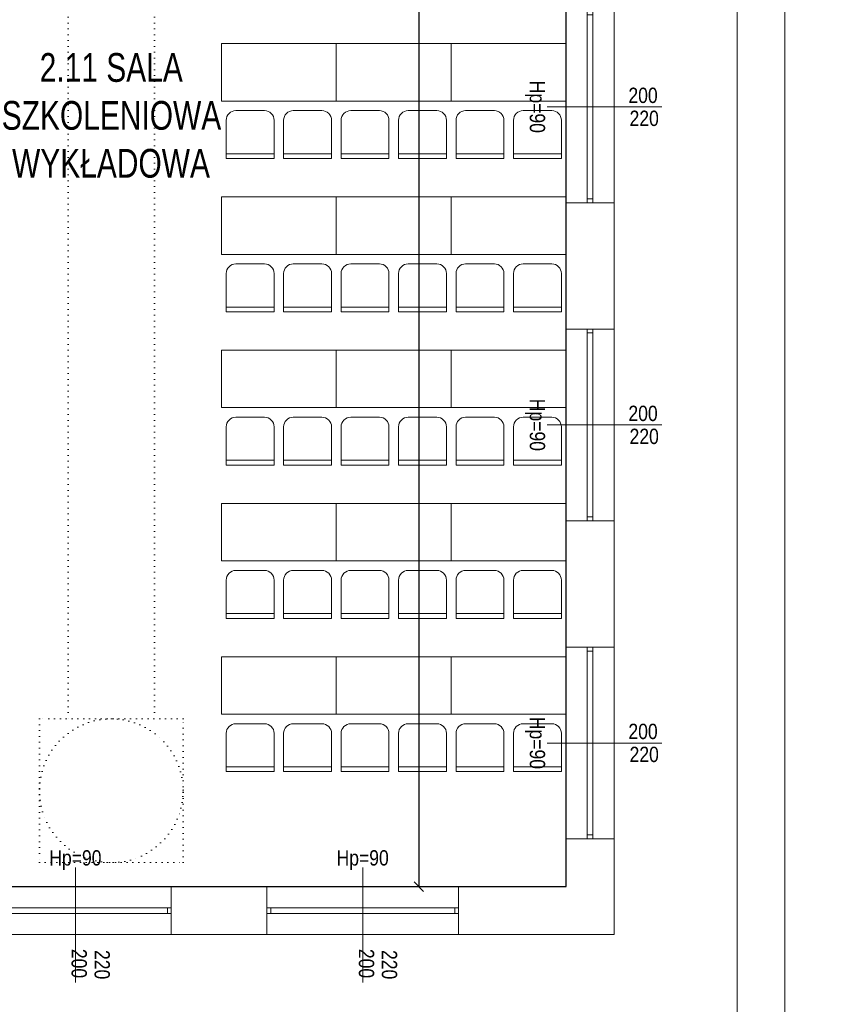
# Model space of a CAD drawing. Header units: metres. Extents: x 8472212 to 8494180, y 5728195 to 5779639.
# Tile 23 of 106: x 8477779 to 8478638, y 5733659 to 5734687. Entities that reach past the tile are written whole.
import ezdxf
from ezdxf.enums import TextEntityAlignment as Align

# ---------------------------------------------------------------- set-up
doc = ezdxf.new("R2010")
doc.units = ezdxf.units.M
doc.header["$MEASUREMENT"] = 0
doc.linetypes.add('ACAD_ISO07W100', pattern=[3, 0, -3])
doc.layers.get('0').update_dxf_attribs({"color": 250, "linetype": 'CONTINUOUS'})
doc.layers.get('Defpoints').update_dxf_attribs({"linetype": 'CONTINUOUS'})
doc.layers.add('!!powierzchnie', color=31, linetype='CONTINUOUS', plot=False)
doc.layers.add('!montaz', color=253, linetype='CONTINUOUS', lineweight=9, transparency=0.5)
for name, color, linetype, lineweight in [('!opisy', 255, 'CONTINUOUS', 9), ('!parapety', 21, 'CONTINUOUS', 9), ('!stolarka zew', 4, 'CONTINUOUS', 9), ('!ściany konstrukcyjne', 7, 'CONTINUOUS', 18), ('0A_MJ_tabelka', 252, 'CONTINUOUS', 5), ('0A_NIEwidoczne', 222, 'CONTINUOUS', 0), ('opisy', 2, 'CONTINUOUS', 5), ('opisy ramki linie', 101, 'CONTINUOUS', 5)]:
    doc.layers.add(name, color=color, linetype=linetype, lineweight=lineweight)
doc.styles.add('opis mały', font='ARIALN.TTF', dxfattribs={"height": 16})
doc.styles.get("Standard").update_dxf_attribs({"font": 'Simplex.SHX', "width": 0.75})
doc.dimstyles.new('ISO-25', dxfattribs={"dimtxt": 20, "dimasz": 10, "dimexe": 1.25, "dimexo": 0.625, "dimgap": 5, "dimtad": 1, "dimdec": 0, "dimtxsty": 'Standard', "dimblk": 'OBLIQUE', "dimcen": 2.5, "dimse1": 1, "dimse2": 1, "dimadec": 0, "dimazin": 0, "dimtfac": 1, "dimtdec": 0, "dimtmove": 0, "dimatfit": 3, "dimfxl": 1, "dimarcsym": 0})

# ---------------------------------------------------------------- blocks, each defined once
blk = doc.blocks.new('_Oblique')
at = {"color": 0, "linetype": 'ByBlock', "lineweight": -2}
blk.add_line((-0.5, -0.5), (0.5, 0.5), dxfattribs=at)
blk = doc.blocks.new('*D539')
at = {"layer": '!opisy', "color": 0, "linetype": 'Continuous', "lineweight": -2, "transparency": 16777216}
blk.add_line((8478195.7, 5735747.3), (8478195.7, 5733781.8), dxfattribs=at)
at = {"layer": 'Defpoints', "color": 0, "linetype": 'Continuous', "transparency": 16777216}
for p in [(8477399.5, 5735747.3), (8477399.5, 5733781.8), (8478195.7, 5733781.8)]:
    blk.add_point(p, dxfattribs=at)
at = {"layer": '!opisy', "color": 0, "linetype": 'Continuous', "lineweight": -2, "transparency": 16777216, "xscale": 10, "yscale": 10, "zscale": 10}
for p, rotation in [((8478195.7, 5735747.3), 90), ((8478195.7, 5733781.8), 270)]:
    blk.add_blockref('_Oblique', p, dxfattribs=dict(at, rotation=rotation))
at = {"layer": '!opisy', "color": 0, "linetype": 'Continuous', "transparency": 16777216, "insert": (8478180.7, 5735098.3), "char_height": 20, "attachment_point": 5, "rotation": 90}
blk.add_mtext('1966', dxfattribs=at)
blk = doc.blocks.new('*U444')
at = {"layer": '!parapety'}
for p, q in [((7761.5, -4380.1), (7961.5, -4380.1)), ((7761.5, -4430.1), (7961.5, -4430.1))]:
    blk.add_line(p, q, dxfattribs=at)
at = {"layer": '!stolarka zew'}
for p, q in [((7961.5, -4402.1), (7761.5, -4402.1)), ((7961.5, -4408.1), (7761.5, -4408.1)), ((7765.5, -4402.1), (7765.5, -4408.1)), ((7957.5, -4402.1), (7957.5, -4408.1))]:
    blk.add_line(p, q, dxfattribs=at)
at = {"layer": '!ściany konstrukcyjne'}
for p, q in [((7761.5, -4430.1), (7761.5, -4380.1)), ((7961.5, -4430.1), (7961.5, -4380.1))]:
    blk.add_line(p, q, dxfattribs=at)
at = {"layer": 'opisy ramki linie'}
for p, q in [((7861.5, -4330.1), (7861.5, -4380.1)), ((7861.5, -4380.1), (7861.5, -4450.1))]:
    blk.add_line(p, q, dxfattribs=at)
at = {"layer": 'opisy', "style": 'opis mały', "flags": 8}
for tag, p in [('SZEROKOŚĆ_OKNO', (7857.5, -4365.1)), ('WYSOKOŚĆ_OKNO', (7881.5, -4363.9))]:
    blk.add_attdef(tag, p, '', height=16, rotation=90, dxfattribs=at)
blk.add_attdef('WYSOKOŚĆ_PARAPETU', text='', height=16, dxfattribs=at).set_placement((7861.5, -4460.1), align=Align.MIDDLE_CENTER)
blk = doc.blocks.new('*U445')
at = {"layer": '!parapety'}
for p, q in [((7761.5, -4380.1), (7961.5, -4380.1)), ((7761.5, -4430.1), (7961.5, -4430.1))]:
    blk.add_line(p, q, dxfattribs=at)
at = {"layer": '!stolarka zew'}
for p, q in [((7961.5, -4402.1), (7761.5, -4402.1)), ((7961.5, -4408.1), (7761.5, -4408.1)), ((7765.5, -4402.1), (7765.5, -4408.1)), ((7957.5, -4402.1), (7957.5, -4408.1))]:
    blk.add_line(p, q, dxfattribs=at)
at = {"layer": '!ściany konstrukcyjne'}
for p, q in [((7761.5, -4430.1), (7761.5, -4380.1)), ((7961.5, -4430.1), (7961.5, -4380.1))]:
    blk.add_line(p, q, dxfattribs=at)
at = {"layer": 'opisy ramki linie'}
for p, q in [((7861.5, -4330.1), (7861.5, -4380.1)), ((7861.5, -4380.1), (7861.5, -4450.1))]:
    blk.add_line(p, q, dxfattribs=at)
at = {"layer": 'opisy', "style": 'opis mały', "flags": 8}
for tag, p in [('SZEROKOŚĆ_OKNO', (7857.5, -4365.1)), ('WYSOKOŚĆ_OKNO', (7881.5, -4363.9))]:
    blk.add_attdef(tag, p, '', height=16, rotation=90, dxfattribs=at)
blk.add_attdef('WYSOKOŚĆ_PARAPETU', text='', height=16, dxfattribs=at).set_placement((7861.5, -4460.1), align=Align.MIDDLE_CENTER)
blk = doc.blocks.new('*U446')
at = {"layer": '!parapety'}
for p, q in [((7761.5, -4380.1), (7961.5, -4380.1)), ((7761.5, -4430.1), (7961.5, -4430.1))]:
    blk.add_line(p, q, dxfattribs=at)
at = {"layer": '!stolarka zew'}
for p, q in [((7961.5, -4402.1), (7761.5, -4402.1)), ((7961.5, -4408.1), (7761.5, -4408.1)), ((7765.5, -4402.1), (7765.5, -4408.1)), ((7957.5, -4402.1), (7957.5, -4408.1))]:
    blk.add_line(p, q, dxfattribs=at)
at = {"layer": '!ściany konstrukcyjne'}
for p, q in [((7761.5, -4430.1), (7761.5, -4380.1)), ((7961.5, -4430.1), (7961.5, -4380.1))]:
    blk.add_line(p, q, dxfattribs=at)
at = {"layer": 'opisy ramki linie'}
for p, q in [((7861.5, -4330.1), (7861.5, -4380.1)), ((7861.5, -4380.1), (7861.5, -4450.1))]:
    blk.add_line(p, q, dxfattribs=at)
at = {"layer": 'opisy', "style": 'opis mały', "flags": 8}
for tag, p in [('SZEROKOŚĆ_OKNO', (7857.5, -4365.1)), ('WYSOKOŚĆ_OKNO', (7881.5, -4363.9))]:
    blk.add_attdef(tag, p, '', height=16, rotation=90, dxfattribs=at)
blk.add_attdef('WYSOKOŚĆ_PARAPETU', text='', height=16, dxfattribs=at).set_placement((7861.5, -4460.1), align=Align.MIDDLE_CENTER)
blk = doc.blocks.new('*U471')
at = {"layer": '!parapety'}
for p, q in [((7761.5, -4380.1), (7961.5, -4380.1)), ((7761.5, -4430.1), (7961.5, -4430.1))]:
    blk.add_line(p, q, dxfattribs=at)
at = {"layer": '!stolarka zew'}
for p, q in [((7961.5, -4402.1), (7761.5, -4402.1)), ((7961.5, -4408.1), (7761.5, -4408.1)), ((7765.5, -4402.1), (7765.5, -4408.1)), ((7957.5, -4402.1), (7957.5, -4408.1))]:
    blk.add_line(p, q, dxfattribs=at)
at = {"layer": '!ściany konstrukcyjne'}
for p, q in [((7761.5, -4430.1), (7761.5, -4380.1)), ((7961.5, -4430.1), (7961.5, -4380.1))]:
    blk.add_line(p, q, dxfattribs=at)
at = {"layer": 'opisy ramki linie'}
for p, q in [((7861.5, -4330.1), (7861.5, -4380.1)), ((7861.5, -4380.1), (7861.5, -4450.1))]:
    blk.add_line(p, q, dxfattribs=at)
at = {"layer": 'opisy', "style": 'opis mały', "flags": 8}
for tag, p in [('SZEROKOŚĆ_OKNO', (7857.5, -4365.1)), ('WYSOKOŚĆ_OKNO', (7881.5, -4363.9))]:
    blk.add_attdef(tag, p, '', height=16, rotation=90, dxfattribs=at)
blk.add_attdef('WYSOKOŚĆ_PARAPETU', text='', height=16, dxfattribs=at).set_placement((7861.5, -4460.1), align=Align.MIDDLE_CENTER)
blk = doc.blocks.new('*U547')
at = {"layer": '!parapety'}
for p, q in [((7761.5, -4380.1), (7961.5, -4380.1)), ((7761.5, -4430.1), (7961.5, -4430.1))]:
    blk.add_line(p, q, dxfattribs=at)
at = {"layer": '!stolarka zew'}
for p, q in [((7961.5, -4402.1), (7761.5, -4402.1)), ((7961.5, -4408.1), (7761.5, -4408.1)), ((7765.5, -4402.1), (7765.5, -4408.1)), ((7957.5, -4402.1), (7957.5, -4408.1))]:
    blk.add_line(p, q, dxfattribs=at)
at = {"layer": '!ściany konstrukcyjne'}
for p, q in [((7761.5, -4430.1), (7761.5, -4380.1)), ((7961.5, -4430.1), (7961.5, -4380.1))]:
    blk.add_line(p, q, dxfattribs=at)
at = {"layer": 'opisy ramki linie'}
for p, q in [((7861.5, -4330.1), (7861.5, -4380.1)), ((7861.5, -4380.1), (7861.5, -4450.1))]:
    blk.add_line(p, q, dxfattribs=at)
at = {"layer": 'opisy', "style": 'opis mały', "flags": 8}
for tag, p in [('SZEROKOŚĆ_OKNO', (7857.5, -4365.1)), ('WYSOKOŚĆ_OKNO', (7881.5, -4363.9))]:
    blk.add_attdef(tag, p, '', height=16, rotation=90, dxfattribs=at)
blk.add_attdef('WYSOKOŚĆ_PARAPETU', text='', height=16, dxfattribs=at).set_placement((7861.5, -4460.1), align=Align.MIDDLE_CENTER)
blk = doc.blocks.new('*U548')
at = {"layer": '!parapety'}
for p, q in [((7761.5, -4380.1), (7961.5, -4380.1)), ((7761.5, -4430.1), (7961.5, -4430.1))]:
    blk.add_line(p, q, dxfattribs=at)
at = {"layer": '!stolarka zew'}
for p, q in [((7961.5, -4402.1), (7761.5, -4402.1)), ((7961.5, -4408.1), (7761.5, -4408.1)), ((7765.5, -4402.1), (7765.5, -4408.1)), ((7957.5, -4402.1), (7957.5, -4408.1))]:
    blk.add_line(p, q, dxfattribs=at)
at = {"layer": '!ściany konstrukcyjne'}
for p, q in [((7761.5, -4430.1), (7761.5, -4380.1)), ((7961.5, -4430.1), (7961.5, -4380.1))]:
    blk.add_line(p, q, dxfattribs=at)
at = {"layer": 'opisy ramki linie'}
for p, q in [((7861.5, -4330.1), (7861.5, -4380.1)), ((7861.5, -4380.1), (7861.5, -4450.1))]:
    blk.add_line(p, q, dxfattribs=at)
at = {"layer": 'opisy', "style": 'opis mały', "flags": 8}
for tag, p in [('SZEROKOŚĆ_OKNO', (7857.5, -4365.1)), ('WYSOKOŚĆ_OKNO', (7881.5, -4363.9))]:
    blk.add_attdef(tag, p, '', height=16, rotation=90, dxfattribs=at)
blk.add_attdef('WYSOKOŚĆ_PARAPETU', text='', height=16, dxfattribs=at).set_placement((7861.5, -4460.1), align=Align.MIDDLE_CENTER)

msp = doc.modelspace()

# ---------------------------------------------------------------- linework, layer by layer
at = {"layer": '!!powierzchnie', "linetype": 'Continuous'}
msp.add_lwpolyline([(8477399.5, 5735747.3), (8477399.5, 5733781.8), (8478349.5, 5733781.8), (8478349.5, 5735747.3), (8477399.5, 5735747.3)], dxfattribs=at)
at = {"layer": '!montaz', "linetype": 'Continuous'}
for p, q in [((8478044.5, 5734546.8), (8477994.5, 5734546.8)), ((8478044.5, 5734541.8), (8477994.5, 5734541.8)), ((8478054.5, 5734546.8), (8478104.5, 5734546.8)), ((8478054.5, 5734541.8), (8478104.5, 5734541.8)), ((8478164.5, 5734546.8), (8478114.5, 5734546.8)), ((8478164.5, 5734541.8), (8478114.5, 5734541.8)), ((8478174.5, 5734546.8), (8478224.5, 5734546.8)), ((8478174.5, 5734541.8), (8478224.5, 5734541.8)), ((8478284.5, 5734546.8), (8478234.5, 5734546.8)), ((8478284.5, 5734541.8), (8478234.5, 5734541.8)), ((8478294.5, 5734546.8), (8478344.5, 5734546.8)), ((8478294.5, 5734541.8), (8478344.5, 5734541.8)), ((8478044.5, 5734386.8), (8477994.5, 5734386.8)), ((8478054.5, 5734386.8), (8478104.5, 5734386.8)), ((8478164.5, 5734386.8), (8478114.5, 5734386.8)), ((8478174.5, 5734386.8), (8478224.5, 5734386.8)), ((8478284.5, 5734386.8), (8478234.5, 5734386.8)), ((8478294.5, 5734386.8), (8478344.5, 5734386.8)), ((8478044.5, 5734381.8), (8477994.5, 5734381.8)), ((8478054.5, 5734381.8), (8478104.5, 5734381.8)), ((8478164.5, 5734381.8), (8478114.5, 5734381.8)), ((8478174.5, 5734381.8), (8478224.5, 5734381.8)), ((8478284.5, 5734381.8), (8478234.5, 5734381.8)), ((8478294.5, 5734381.8), (8478344.5, 5734381.8)), ((8478044.5, 5734226.8), (8477994.5, 5734226.8)), ((8478044.5, 5734221.8), (8477994.5, 5734221.8)), ((8478054.5, 5734226.8), (8478104.5, 5734226.8)), ((8478054.5, 5734221.8), (8478104.5, 5734221.8)), ((8478164.5, 5734226.8), (8478114.5, 5734226.8)), ((8478164.5, 5734221.8), (8478114.5, 5734221.8)), ((8478174.5, 5734226.8), (8478224.5, 5734226.8)), ((8478174.5, 5734221.8), (8478224.5, 5734221.8)), ((8478284.5, 5734226.8), (8478234.5, 5734226.8)), ((8478284.5, 5734221.8), (8478234.5, 5734221.8)), ((8478294.5, 5734226.8), (8478344.5, 5734226.8)), ((8478294.5, 5734221.8), (8478344.5, 5734221.8)), ((8478044.5, 5734066.8), (8477994.5, 5734066.8)), ((8478054.5, 5734066.8), (8478104.5, 5734066.8)), ((8478164.5, 5734066.8), (8478114.5, 5734066.8)), ((8478174.5, 5734066.8), (8478224.5, 5734066.8)), ((8478284.5, 5734066.8), (8478234.5, 5734066.8)), ((8478294.5, 5734066.8), (8478344.5, 5734066.8)), ((8478044.5, 5734061.8), (8477994.5, 5734061.8)), ((8478054.5, 5734061.8), (8478104.5, 5734061.8)), ((8478164.5, 5734061.8), (8478114.5, 5734061.8)), ((8478174.5, 5734061.8), (8478224.5, 5734061.8)), ((8478284.5, 5734061.8), (8478234.5, 5734061.8)), ((8478294.5, 5734061.8), (8478344.5, 5734061.8)), ((8478044.5, 5733906.8), (8477994.5, 5733906.8)), ((8478044.5, 5733901.8), (8477994.5, 5733901.8)), ((8478054.5, 5733906.8), (8478104.5, 5733906.8)), ((8478054.5, 5733901.8), (8478104.5, 5733901.8)), ((8478164.5, 5733906.8), (8478114.5, 5733906.8)), ((8478164.5, 5733901.8), (8478114.5, 5733901.8)), ((8478174.5, 5733906.8), (8478224.5, 5733906.8)), ((8478174.5, 5733901.8), (8478224.5, 5733901.8)), ((8478284.5, 5733906.8), (8478234.5, 5733906.8)), ((8478284.5, 5733901.8), (8478234.5, 5733901.8)), ((8478294.5, 5733906.8), (8478344.5, 5733906.8)), ((8478294.5, 5733901.8), (8478344.5, 5733901.8))]:
    msp.add_line(p, q, dxfattribs=at)
for points in [[(8477989.5, 5734661.8), (8478109.5, 5734661.8), (8478109.5, 5734601.8), (8477989.5, 5734601.8), (8477989.5, 5734661.8)], [(8478109.5, 5734661.8), (8478229.5, 5734661.8), (8478229.5, 5734601.8), (8478109.5, 5734601.8), (8478109.5, 5734661.8)], [(8478229.5, 5734661.8), (8478349.5, 5734661.8), (8478349.5, 5734601.8), (8478229.5, 5734601.8), (8478229.5, 5734661.8)], [(8477989.5, 5734501.8), (8478109.5, 5734501.8), (8478109.5, 5734441.8), (8477989.5, 5734441.8), (8477989.5, 5734501.8)], [(8478109.5, 5734501.8), (8478229.5, 5734501.8), (8478229.5, 5734441.8), (8478109.5, 5734441.8), (8478109.5, 5734501.8)], [(8478229.5, 5734501.8), (8478349.5, 5734501.8), (8478349.5, 5734441.8), (8478229.5, 5734441.8), (8478229.5, 5734501.8)], [(8477989.5, 5734341.8), (8478109.5, 5734341.8), (8478109.5, 5734281.8), (8477989.5, 5734281.8), (8477989.5, 5734341.8)], [(8478109.5, 5734341.8), (8478229.5, 5734341.8), (8478229.5, 5734281.8), (8478109.5, 5734281.8), (8478109.5, 5734341.8)], [(8478229.5, 5734341.8), (8478349.5, 5734341.8), (8478349.5, 5734281.8), (8478229.5, 5734281.8), (8478229.5, 5734341.8)], [(8477989.5, 5734181.8), (8478109.5, 5734181.8), (8478109.5, 5734121.8), (8477989.5, 5734121.8), (8477989.5, 5734181.8)], [(8478109.5, 5734181.8), (8478229.5, 5734181.8), (8478229.5, 5734121.8), (8478109.5, 5734121.8), (8478109.5, 5734181.8)], [(8478229.5, 5734181.8), (8478349.5, 5734181.8), (8478349.5, 5734121.8), (8478229.5, 5734121.8), (8478229.5, 5734181.8)], [(8477989.5, 5734021.8), (8478109.5, 5734021.8), (8478109.5, 5733961.8), (8477989.5, 5733961.8), (8477989.5, 5734021.8)], [(8478109.5, 5734021.8), (8478229.5, 5734021.8), (8478229.5, 5733961.8), (8478109.5, 5733961.8), (8478109.5, 5734021.8)], [(8478229.5, 5734021.8), (8478349.5, 5734021.8), (8478349.5, 5733961.8), (8478229.5, 5733961.8), (8478229.5, 5734021.8)]]:
    msp.add_lwpolyline(points, dxfattribs=at)
for points in [[(8478044.5, 5734581.8), (8478044.5, 5734541.8), (8477994.5, 5734541.8), (8477994.5, 5734581.8, -0.414214), (8478004.5, 5734591.8), (8478034.5, 5734591.8, -0.414214)], [(8478054.5, 5734581.8), (8478054.5, 5734541.8), (8478104.5, 5734541.8), (8478104.5, 5734581.8, 0.414214), (8478094.5, 5734591.8), (8478064.5, 5734591.8, 0.414214)], [(8478164.5, 5734581.8), (8478164.5, 5734541.8), (8478114.5, 5734541.8), (8478114.5, 5734581.8, -0.414214), (8478124.5, 5734591.8), (8478154.5, 5734591.8, -0.414214)], [(8478174.5, 5734581.8), (8478174.5, 5734541.8), (8478224.5, 5734541.8), (8478224.5, 5734581.8, 0.414214), (8478214.5, 5734591.8), (8478184.5, 5734591.8, 0.414214)], [(8478284.5, 5734581.8), (8478284.5, 5734541.8), (8478234.5, 5734541.8), (8478234.5, 5734581.8, -0.414214), (8478244.5, 5734591.8), (8478274.5, 5734591.8, -0.414214)], [(8478294.5, 5734581.8), (8478294.5, 5734541.8), (8478344.5, 5734541.8), (8478344.5, 5734581.8, 0.414214), (8478334.5, 5734591.8), (8478304.5, 5734591.8, 0.414214)], [(8478044.5, 5734421.8), (8478044.5, 5734381.8), (8477994.5, 5734381.8), (8477994.5, 5734421.8, -0.414214), (8478004.5, 5734431.8), (8478034.5, 5734431.8, -0.414214)], [(8478054.5, 5734421.8), (8478054.5, 5734381.8), (8478104.5, 5734381.8), (8478104.5, 5734421.8, 0.414214), (8478094.5, 5734431.8), (8478064.5, 5734431.8, 0.414214)], [(8478164.5, 5734421.8), (8478164.5, 5734381.8), (8478114.5, 5734381.8), (8478114.5, 5734421.8, -0.414214), (8478124.5, 5734431.8), (8478154.5, 5734431.8, -0.414214)], [(8478174.5, 5734421.8), (8478174.5, 5734381.8), (8478224.5, 5734381.8), (8478224.5, 5734421.8, 0.414214), (8478214.5, 5734431.8), (8478184.5, 5734431.8, 0.414214)], [(8478284.5, 5734421.8), (8478284.5, 5734381.8), (8478234.5, 5734381.8), (8478234.5, 5734421.8, -0.414214), (8478244.5, 5734431.8), (8478274.5, 5734431.8, -0.414214)], [(8478294.5, 5734421.8), (8478294.5, 5734381.8), (8478344.5, 5734381.8), (8478344.5, 5734421.8, 0.414214), (8478334.5, 5734431.8), (8478304.5, 5734431.8, 0.414214)], [(8478044.5, 5734261.8), (8478044.5, 5734221.8), (8477994.5, 5734221.8), (8477994.5, 5734261.8, -0.414214), (8478004.5, 5734271.8), (8478034.5, 5734271.8, -0.414214)], [(8478054.5, 5734261.8), (8478054.5, 5734221.8), (8478104.5, 5734221.8), (8478104.5, 5734261.8, 0.414214), (8478094.5, 5734271.8), (8478064.5, 5734271.8, 0.414214)], [(8478164.5, 5734261.8), (8478164.5, 5734221.8), (8478114.5, 5734221.8), (8478114.5, 5734261.8, -0.414214), (8478124.5, 5734271.8), (8478154.5, 5734271.8, -0.414214)], [(8478174.5, 5734261.8), (8478174.5, 5734221.8), (8478224.5, 5734221.8), (8478224.5, 5734261.8, 0.414214), (8478214.5, 5734271.8), (8478184.5, 5734271.8, 0.414214)], [(8478284.5, 5734261.8), (8478284.5, 5734221.8), (8478234.5, 5734221.8), (8478234.5, 5734261.8, -0.414214), (8478244.5, 5734271.8), (8478274.5, 5734271.8, -0.414214)], [(8478294.5, 5734261.8), (8478294.5, 5734221.8), (8478344.5, 5734221.8), (8478344.5, 5734261.8, 0.414214), (8478334.5, 5734271.8), (8478304.5, 5734271.8, 0.414214)], [(8478044.5, 5734101.8), (8478044.5, 5734061.8), (8477994.5, 5734061.8), (8477994.5, 5734101.8, -0.414214), (8478004.5, 5734111.8), (8478034.5, 5734111.8, -0.414214)], [(8478054.5, 5734101.8), (8478054.5, 5734061.8), (8478104.5, 5734061.8), (8478104.5, 5734101.8, 0.414214), (8478094.5, 5734111.8), (8478064.5, 5734111.8, 0.414214)], [(8478164.5, 5734101.8), (8478164.5, 5734061.8), (8478114.5, 5734061.8), (8478114.5, 5734101.8, -0.414214), (8478124.5, 5734111.8), (8478154.5, 5734111.8, -0.414214)], [(8478174.5, 5734101.8), (8478174.5, 5734061.8), (8478224.5, 5734061.8), (8478224.5, 5734101.8, 0.414214), (8478214.5, 5734111.8), (8478184.5, 5734111.8, 0.414214)], [(8478284.5, 5734101.8), (8478284.5, 5734061.8), (8478234.5, 5734061.8), (8478234.5, 5734101.8, -0.414214), (8478244.5, 5734111.8), (8478274.5, 5734111.8, -0.414214)], [(8478294.5, 5734101.8), (8478294.5, 5734061.8), (8478344.5, 5734061.8), (8478344.5, 5734101.8, 0.414214), (8478334.5, 5734111.8), (8478304.5, 5734111.8, 0.414214)], [(8478044.5, 5733941.8), (8478044.5, 5733901.8), (8477994.5, 5733901.8), (8477994.5, 5733941.8, -0.414214), (8478004.5, 5733951.8), (8478034.5, 5733951.8, -0.414214)], [(8478054.5, 5733941.8), (8478054.5, 5733901.8), (8478104.5, 5733901.8), (8478104.5, 5733941.8, 0.414214), (8478094.5, 5733951.8), (8478064.5, 5733951.8, 0.414214)], [(8478164.5, 5733941.8), (8478164.5, 5733901.8), (8478114.5, 5733901.8), (8478114.5, 5733941.8, -0.414214), (8478124.5, 5733951.8), (8478154.5, 5733951.8, -0.414214)], [(8478174.5, 5733941.8), (8478174.5, 5733901.8), (8478224.5, 5733901.8), (8478224.5, 5733941.8, 0.414214), (8478214.5, 5733951.8), (8478184.5, 5733951.8, 0.414214)], [(8478284.5, 5733941.8), (8478284.5, 5733901.8), (8478234.5, 5733901.8), (8478234.5, 5733941.8, -0.414214), (8478244.5, 5733951.8), (8478274.5, 5733951.8, -0.414214)], [(8478294.5, 5733941.8), (8478294.5, 5733901.8), (8478344.5, 5733901.8), (8478344.5, 5733941.8, 0.414214), (8478334.5, 5733951.8), (8478304.5, 5733951.8, 0.414214)]]:
    msp.add_lwpolyline(points, format="xyb", close=True, dxfattribs=at)
at = {"layer": '!opisy', "linetype": 'ACAD_ISO07W100', "ltscale": 2}
for p, q in [((8477829.5, 5735537.3), (8477829.5, 5733956.8)), ((8477919.5, 5735537.3), (8477919.5, 5733956.8))]:
    msp.add_line(p, q, dxfattribs=at)
msp.add_lwpolyline([(8477799.5, 5733806.8), (8477949.5, 5733806.8), (8477949.5, 5733956.8), (8477799.5, 5733956.8), (8477799.5, 5733806.8)], dxfattribs=at)
msp.add_circle((8477874.5, 5733881.8), 75, dxfattribs=at)
at = {"layer": '!ściany konstrukcyjne', "linetype": 'Continuous'}
for p, q in [((8477937, 5733781.8), (8478037, 5733781.8)), ((8478237, 5733781.8), (8478299.5, 5733781.8))]:
    msp.add_line(p, q, dxfattribs=at)
for points in [[(8478349.5, 5734495.8), (8478349.5, 5734363.8)], [(8478399.5, 5734495.8), (8478399.5, 5734363.8)], [(8478349.5, 5734163.8), (8478349.5, 5734031.8)], [(8478399.5, 5734163.8), (8478399.5, 5734031.8)], [(8478399.5, 5733831.8), (8478399.5, 5733731.8), (8478237, 5733731.8)], [(8478349.5, 5733831.8), (8478349.5, 5733781.8), (8478299.5, 5733781.8)], [(8478037, 5733731.8), (8477937, 5733731.8)]]:
    msp.add_lwpolyline(points, dxfattribs=at)
at = {"layer": '0A_MJ_tabelka', "color": 7}
msp.add_line((8478528, 5736781.1), (8478528, 5732681.1), dxfattribs=at)
at = {"layer": '0A_NIEwidoczne', "lineweight": 0}
msp.add_line((8478578, 5736831.1), (8478578, 5732631.1), dxfattribs=at)

# ---------------------------------------------------------------- block references
at = {"layer": '!ściany konstrukcyjne'}
ref = msp.add_blockref('*U446', (8482779.6, 5742457.2), dxfattribs=dict(at, rotation=270))
ref.add_attrib('WYSOKOŚĆ_OKNO', '220', (8478415.7, 5734575.8), dxfattribs={"layer": 'opisy', "height": 16, "style": 'opis mały'})
ref.add_attrib('WYSOKOŚĆ_PARAPETU', 'Hp=90', dxfattribs={"layer": 'opisy', "height": 16, "rotation": 270, "style": 'opis mały'}).set_placement((8478319.5, 5734595.8), align=Align.MIDDLE_CENTER)
ref.add_attrib('SZEROKOŚĆ_OKNO', '200', (8478414.5, 5734599.8), dxfattribs={"layer": 'opisy', "height": 16, "style": 'opis mały'})
ref = msp.add_blockref('*U445', (8482779.6, 5742125.2), dxfattribs=dict(at, rotation=270))
ref.add_attrib('WYSOKOŚĆ_OKNO', '220', (8478415.7, 5734243.8), dxfattribs={"layer": 'opisy', "height": 16, "style": 'opis mały'})
ref.add_attrib('WYSOKOŚĆ_PARAPETU', 'Hp=90', dxfattribs={"layer": 'opisy', "height": 16, "rotation": 270, "style": 'opis mały'}).set_placement((8478319.5, 5734263.8), align=Align.MIDDLE_CENTER)
ref.add_attrib('SZEROKOŚĆ_OKNO', '200', (8478414.5, 5734267.8), dxfattribs={"layer": 'opisy', "height": 16, "style": 'opis mały'})
ref = msp.add_blockref('*U444', (8482779.6, 5741793.2), dxfattribs=dict(at, rotation=270))
ref.add_attrib('WYSOKOŚĆ_OKNO', '220', (8478415.7, 5733911.8), dxfattribs={"layer": 'opisy', "height": 16, "style": 'opis mały'})
ref.add_attrib('WYSOKOŚĆ_PARAPETU', 'Hp=90', dxfattribs={"layer": 'opisy', "height": 16, "rotation": 270, "style": 'opis mały'}).set_placement((8478319.5, 5733931.8), align=Align.MIDDLE_CENTER)
ref.add_attrib('SZEROKOŚĆ_OKNO', '200', (8478414.5, 5733935.8), dxfattribs={"layer": 'opisy', "height": 16, "style": 'opis mały'})
ref = msp.add_blockref('*U471', (8482779.6, 5741793.2), dxfattribs=dict(at, rotation=270))
ref.add_attrib('WYSOKOŚĆ_OKNO', '220', (8478415.7, 5733911.8), dxfattribs={"layer": 'opisy', "height": 16, "style": 'opis mały'})
ref.add_attrib('WYSOKOŚĆ_PARAPETU', 'Hp=90', dxfattribs={"layer": 'opisy', "height": 16, "rotation": 270, "style": 'opis mały'}).set_placement((8478319.5, 5733931.8), align=Align.MIDDLE_CENTER)
ref.add_attrib('SZEROKOŚĆ_OKNO', '200', (8478414.5, 5733935.8), dxfattribs={"layer": 'opisy', "height": 16, "style": 'opis mały'})
ref = msp.add_blockref('*U547', (8469975.6, 5729351.7), dxfattribs=dict(at, xscale=-1, rotation=180))
ref.add_attrib('WYSOKOŚĆ_OKNO', '220', (8477857, 5733715.6), dxfattribs={"layer": 'opisy', "height": 16, "rotation": 270, "style": 'opis mały'})
ref.add_attrib('WYSOKOŚĆ_PARAPETU', 'Hp=90', dxfattribs={"layer": 'opisy', "height": 16, "style": 'opis mały'}).set_placement((8477837, 5733811.8), align=Align.MIDDLE_CENTER)
ref.add_attrib('SZEROKOŚĆ_OKNO', '200', (8477833, 5733716.8), dxfattribs={"layer": 'opisy', "height": 16, "rotation": 270, "style": 'opis mały'})
ref = msp.add_blockref('*U548', (8470275.6, 5729351.7), dxfattribs=dict(at, xscale=-1, rotation=180))
ref.add_attrib('WYSOKOŚĆ_OKNO', '220', (8478157, 5733715.6), dxfattribs={"layer": 'opisy', "height": 16, "rotation": 270, "style": 'opis mały'})
ref.add_attrib('WYSOKOŚĆ_PARAPETU', 'Hp=90', dxfattribs={"layer": 'opisy', "height": 16, "style": 'opis mały'}).set_placement((8478137, 5733811.8), align=Align.MIDDLE_CENTER)
ref.add_attrib('SZEROKOŚĆ_OKNO', '200', (8478133, 5733716.8), dxfattribs={"layer": 'opisy', "height": 16, "rotation": 270, "style": 'opis mały'})

# ---------------------------------------------------------------- texts
at = {"layer": '!opisy', "linetype": 'Continuous', "char_height": 30, "attachment_point": 1}
for s, width, insert in [('\\pi370.11;{\\fArial|b0|i0|c238|p34;2.11 SALA \\P\\pi330.23;SZKOLENIOWA \\P\\pi341.07;WYKŁADOWA }', 889.628, (8477428.6, 5734651.9)), ('\\pi373.32;{\\fCalibri|b0|i0|c238|p34;\\H0.91667x;2.8 WINDA}', 889.628, (8476777, 5734589)), ('\\pi247.41;{\\fArial|b0|i0|c238|p34;2.8 SALA PRAKTYCZNYCH\\P\\pi225.57;EGZAMINÓW ZAWODOWYCH}', 889.628, (8476044.6, 5734270.4)), ('\\pi66.797;{\\fArial|b0|i0|c238|p34;2.12 MAGAZYN \\P\\pi145.76;SALI \\P\\pi62.116;SZKOLENIOWO\\P\\pi67.357;WYKŁADOWEJ}', 355.432, (8477042.1, 5734181.1))]:
    msp.add_mtext_dynamic_manual_height_columns(s, width=width, gutter_width=12.5, heights=[0], dxfattribs=dict(at, insert=insert))

# ---------------------------------------------------------------- dimensions: what is measured, and where the dimension line sits
at = {"layer": '!opisy', "linetype": 'Continuous'}
dim = msp.add_linear_dim(base=(8478195.6654315, 5733781.7609014), p1=(8477399.5316199, 5735747.2609014), p2=(8477399.5316196, 5733781.7609014), angle=90, dimstyle='ISO-25', dxfattribs=at)
dim.commit()
dim.dimension.update_dxf_attribs({"geometry": '*D539', "text_midpoint": (8478195.6654315, 5735098.33927), "dimtype": 160})

doc.saveas('drawing.dxf')
